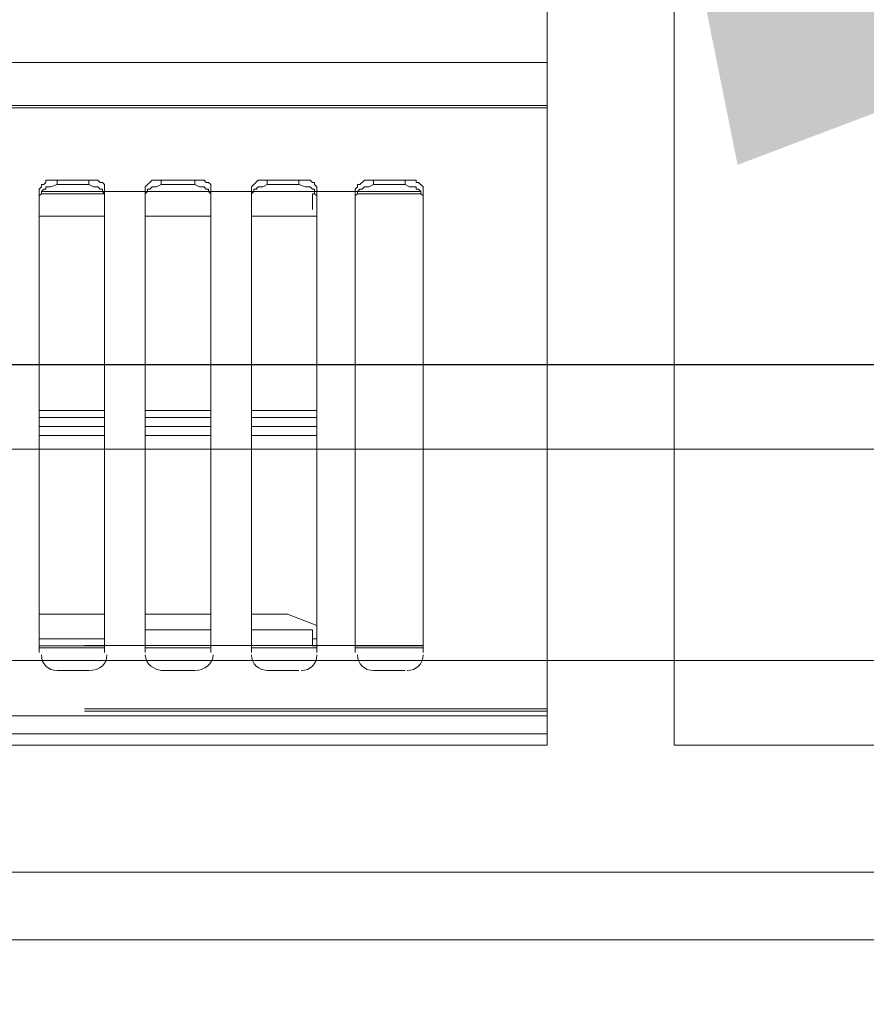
# Model space of a CAD drawing. Header units: millimetres. Extents: x -125266 to 274256, y -711690 to -301689.
# Tile 166 of 256: x -51086 to -50986, y -361895 to -361779. Entities that reach past the tile are written whole.
import ezdxf

# ---------------------------------------------------------------- set-up
doc = ezdxf.new("R2010")
doc.units = ezdxf.units.MM
doc.linetypes.add('CONTINOUS', pattern=[0])
for name, color, linetype, lineweight in [('ARCH', 7, 'Continuous', 0), ('CEILING', 8, 'Continuous', 5), ('Equipment', 8, 'Continuous', 0), ('Finished Line', 7, 'Continuous', 0), ('HOOD', 6, 'Continuous', 0), ('Legend', 5, 'Continuous', 0), ('MEPTEK HVAC-Kitchen Exhaust Air Duct', 30, 'Continuous', 30), ('MEPTEK HVAC-Kitchen Fresh Air Duct', 3, 'Continuous', 30), ('MEPTEK-TEXT1', 7, 'Continuous', 30)]:
    doc.layers.add(name, color=color, linetype=linetype, lineweight=lineweight)
for name, color, linetype in [('Light Equipment', 8, 'Continuous'), ('Model_Top', 7, 'Continuous'), ('RACK', 7, 'Continuous')]:
    doc.layers.add(name, color=color, linetype=linetype)
doc.styles.add('REVAC', font='verdana.ttf', dxfattribs={"height": 50})
doc.styles.get("Standard").update_dxf_attribs({"font": 'ARIALN.TTF'})
doc.styles.add('Times New Roman', font='times.ttf', dxfattribs={"height": 150})
doc.dimstyles.new('ARA-125', dxfattribs={"dimtxt": 200, "dimasz": 75, "dimexe": 0, "dimexo": 75, "dimgap": 7.5, "dimtad": 0, "dimdec": 0, "dimrnd": 5, "dimdsep": 46, "dimtxsty": 'Times New Roman', "dimblk": 'ARCHTICK', "dimcen": 56.25, "dimdle": 56.25, "dimclrd": 256, "dimclre": 256, "dimclrt": 256, "dimazin": 3, "dimtfac": 1, "dimtdec": 0, "dimtix": 1, "dimtmove": 1, "dimatfit": 3, "dimfxl": 0, "dimtolj": 1, "dimlwd": -1, "dimlwe": 0, "dimarcsym": 0})

# ---------------------------------------------------------------- blocks, each defined once
blk = doc.blocks.new('A$Cd18de8f6')
at = {"layer": 'Equipment'}
for points in [[(800, 734), (800, 735.34), (400, 735.34), (0, 735.34), (0, 733.73)], [(800, 659.72), (800, 659.99), (800, 731.86), (800, 734), (400, 734), (400, 731.86), (400, 659.99), (400, 659.72), (400, 659.99), (400, 731.86), (400, 734), (0, 734), (0, 731.86), (0, 659.99), (0, 659.72), (400, 659.72), (800, 659.72), (800, 654.64), (800, 17.64), (800, 5.08)], [(800, 731.86), (400, 731.86), (0, 731.86)], [(745.23, 731.33), (800, 731.33)], [(745.23, 731.06), (800, 731.06)], [(742.02, 726.52), (745.76, 726.52)], [(754.31, 726.52), (758.32, 726.52)], [(766.87, 726.52), (770.61, 726.52)], [(779.43, 726.52), (783.17, 726.52)], [(747.63, 724.38), (747.63, 669.07), (747.37, 668.8), (747.1, 668.8), (746.83, 668.54), (740.69, 668.54), (740.69, 668.8), (740.42, 669.07), (740.15, 669.07), (740.15, 669.34), (739.88, 669.61), (739.88, 724.38)], [(760.19, 724.38), (760.19, 669.07), (759.92, 668.8), (759.66, 668.8), (759.39, 668.54), (753.24, 668.54), (752.44, 669.34), (752.44, 724.38)], [(772.75, 724.38), (772.75, 669.34), (772.48, 669.07), (772.48, 668.8), (772.22, 668.8), (771.95, 668.54), (765.8, 668.54), (765, 669.34), (765, 724.38)], [(785.31, 724.38), (785.31, 669.34), (784.77, 668.8), (784.51, 668.8), (784.51, 668.54), (778.36, 668.54), (777.83, 669.07), (777.56, 669.07), (777.56, 669.34), (777.29, 669.61), (777.29, 724.38)], [(747.63, 723.85), (739.88, 723.85)], [(747.63, 723.58), (739.88, 723.58)], [(745.23, 723.57), (785.31, 723.57)], [(760.19, 723.85), (752.44, 723.85)], [(772.75, 723.85), (765, 723.85)], [(765, 721.71), (772.22, 721.71), (772.22, 723.58), (772.75, 723.58)], [(785.31, 723.85), (777.29, 723.85)], [(785.31, 723.58), (777.29, 723.58)], [(747.63, 722.78), (739.88, 722.78)], [(772.75, 722.78), (772.22, 722.78)], [(752.44, 721.71), (760.19, 721.71)], [(765.01, 719.84), (769.28, 719.84), (772.75, 721.18)], [(739.88, 719.84), (747.64, 719.84)], [(752.45, 719.84), (760.19, 719.84)], [(739.88, 698.73), (747.64, 698.73)], [(752.44, 698.73), (760.19, 698.73)], [(765.01, 698.73), (772.75, 698.73)], [(739.88, 697.66), (747.63, 697.66)], [(752.44, 697.66), (760.19, 697.66)], [(765, 697.66), (772.75, 697.66)], [(747.63, 696.59), (739.88, 696.59)], [(760.19, 696.59), (752.44, 696.59)], [(772.75, 696.59), (765, 696.59)], [(747.63, 695.79), (739.88, 695.79)], [(760.19, 695.79), (752.44, 695.79)], [(772.75, 695.79), (765, 695.79)], [(747.63, 672.81), (739.88, 672.81)], [(760.19, 672.81), (752.44, 672.81)], [(772.75, 672.81), (765, 672.81)], [(772.22, 672.01), (772.22, 670.14), (772.48, 670.14)], [(747.63, 670.67), (747.63, 670.14), (747.37, 669.87), (747.37, 669.61), (747.1, 669.61), (746.83, 669.34), (746.3, 669.34), (745.76, 669.07), (742.02, 669.07), (741.22, 669.34), (740.69, 669.34), (740.69, 669.61), (740.42, 669.61), (740.15, 669.87), (740.15, 670.14), (739.88, 670.41), (739.88, 670.67)], [(760.19, 670.67), (760.19, 670.14), (759.92, 669.87), (759.92, 669.61), (759.66, 669.61), (759.39, 669.34), (758.86, 669.34), (758.32, 669.07), (754.31, 669.07), (753.78, 669.34), (753.24, 669.34), (752.98, 669.61), (752.71, 669.61), (752.71, 669.87), (752.44, 670.14), (752.44, 670.67)], [(772.75, 670.67), (772.75, 670.41), (772.48, 670.14), (772.48, 669.61), (772.22, 669.61), (771.95, 669.34), (771.41, 669.34), (770.61, 669.07), (766.87, 669.07), (766.34, 669.34), (765.8, 669.34), (765.54, 669.61), (765.27, 669.61), (765.27, 669.87), (765, 670.14), (765, 670.67)], [(785.31, 670.67), (785.31, 670.41), (785.04, 670.14), (785.04, 669.87), (784.77, 669.61), (784.51, 669.61), (784.51, 669.34), (783.71, 669.34), (783.17, 669.07), (779.43, 669.07), (778.9, 669.34), (778.36, 669.34), (778.09, 669.61), (777.83, 669.61), (777.56, 669.87), (777.56, 670.14), (777.29, 670.41), (777.29, 670.67)], [(740.15, 670.14), (747.64, 670.14)], [(747.37, 669.87), (740.15, 669.87)], [(745.23, 669.87), (785.04, 669.87)], [(759.92, 669.87), (752.71, 669.87)], [(772.48, 669.87), (765.27, 669.87)], [(777.56, 670.14), (785.05, 670.14)], [(785.04, 669.87), (777.56, 669.87)], [(742.02, 668.54), (742.02, 669.07)], [(745.76, 668.54), (745.76, 669.07)], [(754.31, 668.54), (754.31, 669.07)], [(758.32, 668.54), (758.32, 669.07)], [(766.87, 668.54), (766.87, 669.07)], [(770.61, 668.54), (770.61, 669.07)], [(779.43, 668.54), (779.43, 669.07)], [(783.17, 668.54), (783.17, 669.07)], [(800, 659.99), (400, 659.99), (0, 659.99)], [(0, 654.64), (400, 654.64), (800, 654.64)], [(671.48, 654.64), (759.66, 654.64)], [(772.48, 654.64), (785.04, 654.64)], [(797.6, 654.64), (800, 654.64)]]:
    blk.add_lwpolyline(points, dxfattribs=at)
for points in [[(740.15, 724.65), (740.15, 725.72), (740.95, 726.52), (742.02, 726.52)], [(745.76, 726.52), (747.1, 726.52), (747.9, 725.72), (747.9, 724.65)], [(752.44, 724.65), (752.44, 725.72), (753.51, 726.52), (754.58, 726.52)], [(758.32, 726.52), (759.39, 726.52), (760.46, 725.72), (760.46, 724.65)], [(765, 724.65), (765, 725.72), (765.8, 726.52), (767.14, 726.52)], [(770.88, 726.52), (771.95, 726.52), (772.75, 725.72), (772.75, 724.65)], [(777.56, 724.65), (777.56, 725.72), (778.36, 726.52), (779.43, 726.52)], [(783.44, 726.52), (784.51, 726.52), (785.31, 725.72), (785.31, 724.65)]]:
    blk.add_open_spline(points, degree=3, dxfattribs=at)
blk = doc.blocks.new('ARCH')
at = {"layer": 'Legend', "ltscale": 15}
h = blk.add_hatch(dxfattribs=at)
h.set_pattern_fill('SACNCR', color=8, scale=25, style=0)
edge = h.paths.add_edge_path()
edge.add_arc((-53445.78, -362114.48), 661.35, 18.05247, 146.34022)
edge.add_line((-53996.25, -361747.92), (-53996.25, -362009.47))
edge.add_line((-53996.25, -362009.47), (-53996.24, -362009.47))
edge.add_line((-53996.24, -362009.47), (-53974.54, -361931.34))
edge.add_line((-53974.54, -361931.34), (-53941.81, -361857.14))
edge.add_line((-53941.81, -361857.14), (-53898.73, -361788.42))
edge.add_line((-53898.73, -361788.42), (-53846.22, -361726.62))
edge.add_line((-53846.22, -361726.62), (-53785.36, -361673.01))
edge.add_line((-53785.36, -361673.01), (-53717.42, -361628.73))
edge.add_line((-53717.42, -361628.73), (-53643.81, -361594.68))
edge.add_line((-53643.81, -361594.68), (-53566.06, -361571.58))
edge.add_line((-53566.06, -361571.58), (-53485.81, -361559.91))
edge.add_line((-53485.81, -361559.91), (-53404.7, -361559.92))
edge.add_line((-53404.7, -361559.92), (-53377.17, -361563.92))
edge.add_arc((-53404.64, -362113.24), 550, 10.8678, 87.1378, ccw=False)
edge.add_line((-52864.5, -362009.54), (-48663.66, -362009.54))
edge.add_line((-48663.66, -362009.54), (-48663.66, -361770.81))
edge.add_line((-48663.66, -361770.81), (-48213.66, -361770.84))
edge.add_line((-48213.66, -361770.84), (-48213.66, -361770.83))
edge.add_line((-48213.66, -361770.83), (-48663.64, -361770.83))
edge.add_line((-48663.64, -361770.83), (-48213.64, -361770.84))
edge.add_line((-48213.64, -361770.84), (-48213.66, -361770.84))
edge.add_line((-48213.66, -361770.84), (-48213.66, -362009.81))
edge.add_line((-48213.66, -362009.81), (-46905.49, -362009.89))
edge.add_line((-46905.49, -362009.89), (-46905.49, -361909.54))
edge.add_line((-46905.49, -361909.54), (-48113.66, -361909.54))
edge.add_line((-48113.66, -361909.54), (-48113.66, -361670.83))
edge.add_line((-48113.66, -361670.83), (-48763.64, -361670.83))
edge.add_line((-48763.64, -361670.83), (-48763.64, -361909.54))
edge.add_line((-48763.64, -361909.54), (-52816.98, -361909.54))
h = blk.add_hatch(dxfattribs=at)
h.set_pattern_fill('SACNCR', color=8, scale=25, style=0)
edge = h.paths.add_edge_path()
edge.add_arc((-53445.78, -362114.48), 661.35, 18.05247, 146.34022)
edge.add_line((-53996.25, -361747.92), (-53996.25, -362009.47))
edge.add_line((-53996.25, -362009.47), (-53996.24, -362009.47))
edge.add_line((-53996.24, -362009.47), (-53974.54, -361931.34))
edge.add_line((-53974.54, -361931.34), (-53941.81, -361857.14))
edge.add_line((-53941.81, -361857.14), (-53898.73, -361788.42))
edge.add_line((-53898.73, -361788.42), (-53846.22, -361726.62))
edge.add_line((-53846.22, -361726.62), (-53785.36, -361673.01))
edge.add_line((-53785.36, -361673.01), (-53717.42, -361628.73))
edge.add_line((-53717.42, -361628.73), (-53643.81, -361594.68))
edge.add_line((-53643.81, -361594.68), (-53566.06, -361571.58))
edge.add_line((-53566.06, -361571.58), (-53485.81, -361559.91))
edge.add_line((-53485.81, -361559.91), (-53404.7, -361559.92))
edge.add_line((-53404.7, -361559.92), (-53377.17, -361563.92))
edge.add_arc((-53404.64, -362113.24), 550, 10.8678, 87.1378, ccw=False)
edge.add_line((-52864.5, -362009.54), (-48663.66, -362009.54))
edge.add_line((-48663.66, -362009.54), (-48663.66, -361770.81))
edge.add_line((-48663.66, -361770.81), (-48213.66, -361770.84))
edge.add_line((-48213.66, -361770.84), (-48213.66, -361770.83))
edge.add_line((-48213.66, -361770.83), (-48663.64, -361770.83))
edge.add_line((-48663.64, -361770.83), (-48663.66, -362021.85))
edge.add_line((-48663.66, -362021.85), (-48478.01, -362021.86))
edge.add_line((-48478.01, -362021.86), (-48478.03, -362220.82))
edge.add_line((-48478.03, -362220.82), (-48213.67, -362220.84))
edge.add_line((-48213.67, -362220.84), (-48213.64, -361770.84))
edge.add_line((-48213.64, -361770.84), (-48213.66, -361770.84))
edge.add_line((-48213.66, -361770.84), (-48213.66, -362009.81))
edge.add_line((-48213.66, -362009.81), (-46905.49, -362009.89))
edge.add_line((-46905.49, -362009.89), (-46905.49, -361909.54))
edge.add_line((-46905.49, -361909.54), (-48113.66, -361909.54))
edge.add_line((-48113.66, -361909.54), (-48113.66, -361670.83))
edge.add_line((-48113.66, -361670.83), (-48763.64, -361670.83))
edge.add_line((-48763.64, -361670.83), (-48763.64, -361909.54))
edge.add_line((-48763.64, -361909.54), (-52816.98, -361909.54))
at = {"layer": 'Equipment', "lineweight": 0}
blk.add_lwpolyline([(-50103.66, -361164.54), (-51008.66, -361164.54), (-51008.66, -361864.54), (-50103.66, -361864.54)], close=True, dxfattribs=at)
at = {"layer": 'Finished Line', "color": 8}
for p, q in [((-52795.57, -361879.54), (-48793.66, -361879.54)), ((-52795.57, -361879.54), (-48793.66, -361879.54)), ((-52801.21, -361887.54), (-48785.66, -361887.54)), ((-52801.21, -361887.54), (-48785.66, -361887.54))]:
    blk.add_line(p, q, dxfattribs=at)
at = {"layer": 'HOOD'}
blk.add_lwpolyline([(-52023.66, -361879.54), (-49023.66, -361879.54), (-49023.66, -360879.54), (-52023.66, -360879.54)], close=True, dxfattribs=at)
at = {"layer": 'Light Equipment', "lineweight": 0}
for points in [[(-52023.66, -361879.54), (-49023.66, -361879.54), (-49023.66, -360879.54), (-52023.66, -360879.54)], [(-50103.66, -361164.54), (-51008.66, -361164.54), (-51008.66, -361864.54), (-50103.66, -361864.54)]]:
    blk.add_lwpolyline(points, close=True, dxfattribs=at)
for points in [[(-51023.66, -361788.92), (-51023.66, -361789.19), (-51023.66, -361861.06), (-51023.66, -361863.2), (-51423.66, -361863.2), (-51423.66, -361861.06), (-51423.66, -361789.19), (-51423.66, -361788.92), (-51423.66, -361789.19), (-51423.66, -361861.06), (-51423.66, -361863.2), (-51823.66, -361863.2), (-51823.66, -361861.06), (-51823.66, -361789.19), (-51823.66, -361788.92), (-51423.66, -361788.92), (-51023.66, -361788.92), (-51023.66, -361783.84), (-51023.66, -361146.84), (-51023.66, -361134.28)], [(-51823.66, -361783.84), (-51423.66, -361783.84), (-51023.66, -361783.84)], [(-51152.18, -361783.84), (-51064, -361783.84)], [(-51051.18, -361783.84), (-51038.62, -361783.84)], [(-51026.06, -361783.84), (-51023.66, -361783.84)], [(-51023.66, -361789.19), (-51423.66, -361789.19), (-51823.66, -361789.19)], [(-51076.03, -361853.58), (-51076.03, -361798.27), (-51076.3, -361798.01), (-51076.56, -361798.01), (-51076.83, -361797.74), (-51082.98, -361797.74), (-51082.98, -361798.01), (-51083.24, -361798.27), (-51083.51, -361798.27), (-51083.51, -361798.54), (-51083.78, -361798.81), (-51083.78, -361853.58)], [(-51081.64, -361797.74), (-51081.64, -361798.27)], [(-51077.9, -361797.74), (-51077.9, -361798.27)], [(-51063.47, -361853.58), (-51063.47, -361798.27), (-51063.74, -361798.01), (-51064, -361798.01), (-51064.27, -361797.74), (-51070.42, -361797.74), (-51071.22, -361798.54), (-51071.22, -361853.58)], [(-51069.35, -361797.74), (-51069.35, -361798.27)], [(-51065.34, -361797.74), (-51065.34, -361798.27)], [(-51050.91, -361853.58), (-51050.91, -361798.54), (-51051.18, -361798.27), (-51051.18, -361798.01), (-51051.45, -361798.01), (-51051.71, -361797.74), (-51057.86, -361797.74), (-51058.66, -361798.54), (-51058.66, -361853.58)], [(-51056.79, -361797.74), (-51056.79, -361798.27)], [(-51053.05, -361797.74), (-51053.05, -361798.27)], [(-51038.35, -361853.58), (-51038.35, -361798.54), (-51038.89, -361798.01), (-51039.15, -361798.01), (-51039.15, -361797.74), (-51045.3, -361797.74), (-51045.83, -361798.27), (-51046.1, -361798.27), (-51046.1, -361798.54), (-51046.37, -361798.81), (-51046.37, -361853.58)], [(-51044.23, -361797.74), (-51044.23, -361798.27)], [(-51040.49, -361797.74), (-51040.49, -361798.27)], [(-51076.03, -361799.88), (-51076.03, -361799.34), (-51076.3, -361799.07), (-51076.3, -361798.81), (-51076.56, -361798.81), (-51076.83, -361798.54), (-51077.36, -361798.54), (-51077.9, -361798.27), (-51081.64, -361798.27), (-51082.44, -361798.54), (-51082.98, -361798.54), (-51082.98, -361798.81), (-51083.24, -361798.81), (-51083.51, -361799.07), (-51083.51, -361799.34), (-51083.78, -361799.61), (-51083.78, -361799.88)], [(-51063.47, -361799.88), (-51063.47, -361799.34), (-51063.74, -361799.07), (-51063.74, -361798.81), (-51064, -361798.81), (-51064.27, -361798.54), (-51064.81, -361798.54), (-51065.34, -361798.27), (-51069.35, -361798.27), (-51069.88, -361798.54), (-51070.42, -361798.54), (-51070.68, -361798.81), (-51070.95, -361798.81), (-51070.95, -361799.07), (-51071.22, -361799.34), (-51071.22, -361799.88)], [(-51050.91, -361799.88), (-51050.91, -361799.61), (-51051.18, -361799.34), (-51051.18, -361798.81), (-51051.45, -361798.81), (-51051.71, -361798.54), (-51052.25, -361798.54), (-51053.05, -361798.27), (-51056.79, -361798.27), (-51057.32, -361798.54), (-51057.86, -361798.54), (-51058.13, -361798.81), (-51058.39, -361798.81), (-51058.39, -361799.07), (-51058.66, -361799.34), (-51058.66, -361799.88)], [(-51038.35, -361799.88), (-51038.35, -361799.61), (-51038.62, -361799.34), (-51038.62, -361799.07), (-51038.89, -361798.81), (-51039.15, -361798.81), (-51039.15, -361798.54), (-51039.96, -361798.54), (-51040.49, -361798.27), (-51044.23, -361798.27), (-51044.77, -361798.54), (-51045.3, -361798.54), (-51045.57, -361798.81), (-51045.83, -361798.81), (-51046.1, -361799.07), (-51046.1, -361799.34), (-51046.37, -361799.61), (-51046.37, -361799.88)], [(-51076.3, -361799.07), (-51083.51, -361799.07)], [(-51083.51, -361799.34), (-51076.02, -361799.34)], [(-51078.43, -361799.07), (-51038.62, -361799.07)], [(-51063.74, -361799.07), (-51070.95, -361799.07)], [(-51051.18, -361799.07), (-51058.39, -361799.07)], [(-51051.45, -361801.21), (-51051.45, -361799.34), (-51051.18, -361799.34)], [(-51038.62, -361799.07), (-51046.1, -361799.07)], [(-51046.1, -361799.34), (-51038.62, -361799.34)], [(-51076.03, -361802.01), (-51083.78, -361802.01)], [(-51063.47, -361802.01), (-51071.22, -361802.01)], [(-51050.91, -361802.01), (-51058.66, -361802.01)], [(-51076.03, -361824.99), (-51083.78, -361824.99)], [(-51063.47, -361824.99), (-51071.22, -361824.99)], [(-51050.91, -361824.99), (-51058.66, -361824.99)], [(-51076.03, -361825.79), (-51083.78, -361825.79)], [(-51083.78, -361826.86), (-51076.03, -361826.86)], [(-51063.47, -361825.79), (-51071.22, -361825.79)], [(-51071.22, -361826.86), (-51063.47, -361826.86)], [(-51050.91, -361825.79), (-51058.66, -361825.79)], [(-51058.66, -361826.86), (-51050.91, -361826.86)], [(-51083.78, -361827.93), (-51076.02, -361827.93)], [(-51071.22, -361827.93), (-51063.47, -361827.93)], [(-51058.66, -361827.93), (-51050.91, -361827.93)], [(-51083.78, -361849.04), (-51076.02, -361849.04)], [(-51071.21, -361849.04), (-51063.47, -361849.04)], [(-51058.66, -361849.04), (-51054.38, -361849.04), (-51050.91, -361850.38)], [(-51071.22, -361850.91), (-51063.47, -361850.91)], [(-51058.66, -361850.91), (-51051.45, -361850.91), (-51051.45, -361852.78), (-51050.91, -361852.78)], [(-51076.03, -361851.98), (-51083.78, -361851.98)], [(-51050.91, -361851.98), (-51051.45, -361851.98)], [(-51076.03, -361852.78), (-51083.78, -361852.78)], [(-51076.03, -361853.05), (-51083.78, -361853.05)], [(-51078.43, -361852.77), (-51038.35, -361852.77)], [(-51063.47, -361853.05), (-51071.22, -361853.05)], [(-51050.91, -361853.05), (-51058.66, -361853.05)], [(-51038.35, -361852.78), (-51046.37, -361852.78)], [(-51038.35, -361853.05), (-51046.37, -361853.05)], [(-51081.64, -361855.72), (-51077.9, -361855.72)], [(-51069.35, -361855.72), (-51065.34, -361855.72)], [(-51056.79, -361855.72), (-51053.05, -361855.72)], [(-51044.23, -361855.72), (-51040.49, -361855.72)], [(-51078.43, -361860.26), (-51023.66, -361860.26)], [(-51078.43, -361860.53), (-51023.66, -361860.53)], [(-51023.66, -361861.06), (-51423.66, -361861.06), (-51823.66, -361861.06)], [(-51023.66, -361863.2), (-51023.66, -361864.54), (-51423.66, -361864.54), (-51823.66, -361864.54), (-51823.66, -361862.94)]]:
    blk.add_lwpolyline(points, dxfattribs=at)
for points in [[(-51083.51, -361853.85), (-51083.51, -361854.92), (-51082.71, -361855.72), (-51081.64, -361855.72)], [(-51077.9, -361855.72), (-51076.56, -361855.72), (-51075.76, -361854.92), (-51075.76, -361853.85)], [(-51071.22, -361853.85), (-51071.22, -361854.92), (-51070.15, -361855.72), (-51069.08, -361855.72)], [(-51065.34, -361855.72), (-51064.27, -361855.72), (-51063.2, -361854.92), (-51063.2, -361853.85)], [(-51058.66, -361853.85), (-51058.66, -361854.92), (-51057.86, -361855.72), (-51056.52, -361855.72)], [(-51052.78, -361855.72), (-51051.71, -361855.72), (-51050.91, -361854.92), (-51050.91, -361853.85)], [(-51046.1, -361853.85), (-51046.1, -361854.92), (-51045.3, -361855.72), (-51044.23, -361855.72)], [(-51040.22, -361855.72), (-51039.15, -361855.72), (-51038.35, -361854.92), (-51038.35, -361853.85)]]:
    blk.add_open_spline(points, degree=3, dxfattribs=at)
at = {"layer": 'Equipment', "lineweight": 30, "xscale": -1, "rotation": 180}
blk.add_blockref('A$Cd18de8f6', (-51823.66, -361129.2), dxfattribs=at)
blk = doc.blocks.new('H-06')
at = {"layer": 'HOOD', "lineweight": 0}
for p, q in [((-82795.9, -344210.22), (-80075.9, -344210.22)), ((-82820.9, -344235.22), (-80050.9, -344235.22)), ((-82885.9, -344260.22), (-79985.9, -344260.22))]:
    blk.add_line(p, q, dxfattribs=at)
at = {"layer": 'Model_Top', "color": 7, "insert": (-82532.1, -343871.14), "char_height": 50, "width": 825.636, "attachment_point": 1, "style": 'REVAC'}
blk.add_mtext('\\pi173.24445;Exhaust collar\\P\\pi242.20013;350 x 300\\P\\pi89.64808;900 CFM @ 190 Pa', dxfattribs=at)
blk = doc.blocks.new('_ArchTick')
at = {"color": 0, "linetype": 'ByBlock', "const_width": 0.15}
blk.add_lwpolyline([(-0.5, -0.5), (0.5, 0.5)], dxfattribs=at)

msp = doc.modelspace()

# ---------------------------------------------------------------- linework, layer by layer
at = {"layer": 'CEILING', "lineweight": 0}
msp.add_lwpolyline([(-53966.25, -358280.6, -0.03944), (-52166.25, -358141.58), (-52166.25, -360079.54), (-47346.3, -360079.54, -0.228214), (-47025.49, -360747.25), (-47025.49, -361879.54), (-48083.66, -361879.54), (-48083.66, -361640.83), (-48793.66, -361640.83), (-48793.66, -361879.54), (-52795.57, -361879.54, 0.569933), (-53966.25, -361659.43), (-53966.25, -358280.6)], format="xyb", dxfattribs=at)
at = {"layer": 'MEPTEK HVAC-Kitchen Exhaust Air Duct'}
msp.add_line((-51485.5, -361819.54, 1.51), (-49351.19, -361819.54, 1.51), dxfattribs=at)

# ---------------------------------------------------------------- block references
at = {"layer": 'ARCH'}
msp.add_blockref('ARCH', (0, 0), dxfattribs=at)
at = {"layer": 'HOOD'}
msp.add_blockref('H-06', (30912.24, -17619.32), dxfattribs=at)

# ---------------------------------------------------------------- texts
at = {"layer": 'MEPTEK-TEXT1', "char_height": 350, "attachment_point": 1}
for s, insert, width in [('{\\fCalibri|b0|i0|c0|p34;\\H1.28571x;\\C1;GENERAL GUIDELINES-HVAC :\\P\\fArial Narrow|b0|i0|c0|p34;\\H0.88889x;\\C256;\\P\\fCalibri|b0|i0|c0|p34;\\C4;DUCTING :\\H0.875x;\\P\\pi-1050,l1050,t1050;\\C256;1.^IDUCTING SHALL BE IN ACCORDANCE WITH IS 655, GALVANIZED IRON SHEET TO BE USED FOR ALL DUCTING WORKS. THERMAL INSULATION ON DUCTS SHALL BE 19 MM THICK. CLOSED CELL CLASS “O” BS 476 PART 6-7 FM APPROVED NITRILE RUBBER ELASTOMERIC INSULATION THERMAL CONDUCTIVITY 0.033 WATTS PER METER-KELVIN (W/(M.K)) AT 0°C FOR AIR CONDITIONING DUCTING. \\P2.^ITHERMAL INSULATION ON KITCHEN EXHAUST DUCTING SHALL BE 80 MM THICK ALUMINUM FOIL FACED RESIN BONDED FIBRE GLASS WOOL OF DENSITY NOT LESS THAN 48 KG/M3.\\P3.^ITHERMAL INSULATION ON FRESH AIR, SUPPLY AIR AND RETURN AIR SHALL BE 19MM THICK CLOSED CELL ANTI-MICROBIAL CLASS “O” BS 476 AND PART 6 & 7 FM APPROVED NITRILE RUBBER ELASTOMERIC INSULATION THERMAL CONDUCTIVITY 0.033 WATTS PER METER-KELVIN (W/ (M\\fArial|b0|i0|c0|p34;.\\fCalibri|b0|i0|c0|p34;K)) AT 0°C.\\P4.^IAPPROPRIATE NUMBER OF TRAP DOORS SHALL BE PROVIDED IN KITCHEN EXHAUST DUCTING FOR OIL/GREASE CLEANING PURPOSE.\\P5.^IDUCTING INSTALLATION WITH RESPECT TO FRESH AIR INTAKE, KITCHEN EXHAUST OUT FROM LOCATION UP TO LOUVERS AT FAÇADE SHALL BE IN THE SCOPE OF CONCESSIONER INCLUDING AIR WASHER, EXHAUST FAN SECTION DRY SCRUBBER ETC.\\P6.^IEACH AND EVERY KITCHEN EXHAUST HOOD SHOULD BE EQUIPPED WITH UL LISTED, WET CHEMICAL BASED, MECHANICALLY OPERATED, AUTOMATIC FIRE SUPPRESSION SYSTEM. SEPARATE DRAWING TO BE SUBMITTED FOR HOOD SUPPRESSION SYSTEM.\\P7.^ISUPPORTING OF DUCTING TO BE DONE WITH USING ANGLE 50X 50 X 5MM AND TIE ROD OF SIZE MINIMUM 10 MM DIA/ AS PER DUCT SIZE.\\P8.^IPOST COMPLETION OF ONSITE WORK, CONCESSIONAIRE HAS TO SHARE TESTING AND COMMISSIONING REPORT WITH DIAL.\\P9.^IINTEGRATION WITH FIRE ALARM SYSTEM, SO THAT AHU GET SWITCHED OFF IN CASE OF ANY FIRE INCIDENT.\\P10.^IFOR EQUIPMENT PLACEMENT STRUCTURAL DETAILS TO BE APPROVED BY STRUCTURAL CONSULTANT AND SAME TO BE SHARE WITH DIAL.\\P11.^ITRAP DOOR WITH PROPER ACCESS TO BE PROVIDED FOR FILTER AND COPPER COIL CLEANING.\\P12.^IKITCHEN VENTILATION SHALL COMPLY TO NFPA 96 GUIDELINE.}', (-102876.11, -301696.9), 28043.4288), ('{\\fCalibri|b0|i0|c0|p34;\\H1.28571x;\\C1;CHILLED WATER PIPING:-\\H0.77778x;\\P\\pi-1050,l1050,t1050;\\C256;1.^ICHILLED WATER PIPING SHALL BE CONFIRMING TO IS:1239 PART I CLASS ‘C’ HEAVY AND FITTING SHALL BE CONFORMING TO ASTM A-105,3000LBS SOCKET WELD END (UP TO 50MM) & 1S:1239 PART-II HEAVY/ASTM A-234 WPB, GR.B BUTT WELD FITTING ( ABOVE 50NB PIPE SIZE)\\P2.^IPIPING CONNECTION SHOULD BE SOCKET WELDED UP TO 50NB SIZE AND SHALL BE BUTT WELD ABOVE 50NB PIPE SIZE. PIPE FLANGES SHOULD BE CONFIRMING TO ASTM A-105 # 150 SORF AND FLANGE DIMENSION SHOULD BE IN ACCORDANCE WITH ASME/ANSI B 16.5 (150 SORF), FITTING TO FITTING WELDING IS NOT ALLOWED. NOZZLE CONNECTIONS/THREDOLETS/WELDOLETS ARE NOT ALLOWED BY PUNCTURING THE PIPE. ONLY EQUAL/UNEQUAL TEE’S SHALL BE USED FOR BRANCH CONNECTION FROM HEADER. SOCKET WELD END TEE SHOULD BE USED FOR BRANCH CONNECTION (UP-TO -50NB PIPE SIZE) W.R.T TO PRESSURE GAUGE/TEMPERATURE GAUGE/AIR VENT/DRAIN POINT ETC.\\P3.^IPOST INSTALLATION CLEARANCE BY DIAL, CHW PIPING SHALL BE TESTED @15KGF/CM2 HYDROSTATICS PRESSURE FOR 24HRS HOLD TIME AND TESTING SHOULD BE WITNESSED TO DIAL TEAM.\\P4.^ITHERMAL INSULATION ON CHW AND CONDENSATE DRAIN PIPING LINE SHALL BE 25MM THICK. CLOSED CELL ANTI-MICROBIAL CLASS “O” BS 476 AND PART 6 & 7 FM APPROVED NITRILE RUBBER ELASTOMERIC INSULATION THERMAL CONDUCTIVITY 0.033 WATTS PER METER-KELVIN (W/ (M\\fArial|b0|i0|c0|p34;⋅\\fCalibri|b0|i0|c0|p34;K)) AT 0°C.\\P5.^ICONDENSATE DRAIN PIPING SHALL BE COMPLYING TO IS 4985 CLASS 3 UPVC PIPE. SOLVENT CEMENT COMPLYING WITH ASTM D2564 SHALL BE USED FOR JOINTS.\\P6.^IFOR CEILING SUSPENDED CHILLED WATER PIPE:  PIPE SHOULD BE HANGED WITH TIE ROD OF SIZE MINIMUM 10 MM DIA.}', (-102709.02, -319968), 24849.3539)]:
    msp.add_mtext(s, dxfattribs=dict(at, insert=insert, width=width))
at = {"layer": 'RACK', "color": 3, "lineweight": 0, "insert": (-55480.95, -361423.27), "char_height": 150, "attachment_point": 1}
msp.add_mtext_dynamic_manual_height_columns('\\pi54.99251;IT \\P\\pi-110.30421;RACK', width=243.2047, gutter_width=1, heights=[0], dxfattribs=at)

# ---------------------------------------------------------------- leaders
at = {"layer": 'MEPTEK HVAC-Kitchen Exhaust Air Duct'}
msp.add_leader([(-51031.16, -361646.91, -11.23), (-50653.32, -362645.44, -11.23), (-48901.89, -362645.44, -11.23)], dimstyle='ARA-125', override={"dimtxt": 150, "dimasz": 150}, dxfattribs=at)
at = {"layer": 'MEPTEK HVAC-Kitchen Fresh Air Duct', "linetype": 'CONTINOUS', "lineweight": -2, "ltscale": 25}
msp.add_leader([(-52439.53, -359997.67, -11.79), (-52439.53, -362710.48, -11.79), (-50711.38, -362710.48, -11.79)], dimstyle='ARA-125', override={"dimtxt": 150, "dimasz": 150}, dxfattribs=at)

doc.saveas('drawing.dxf')
